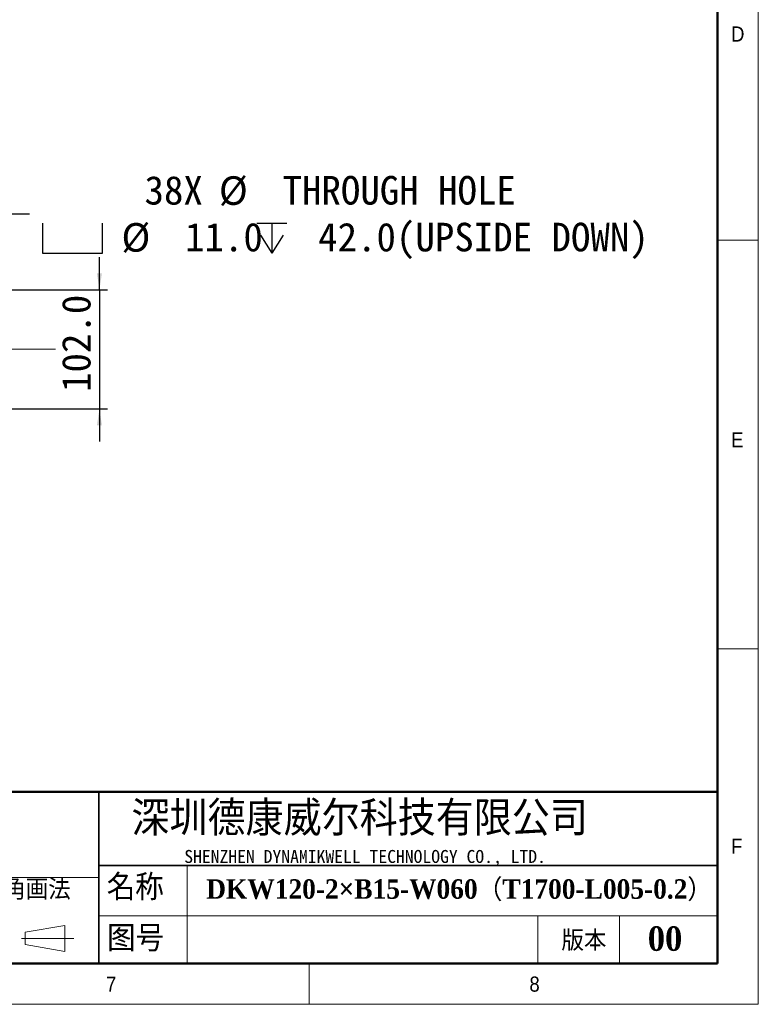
# Model space of a CAD drawing. Header units: millimetres. Extents: x 35 to 2905, y 35 to 2044.
# Tile 7 of 14: x 2272 to 2905, y 35 to 878. Entities that reach past the tile are written whole.
import ezdxf

# ---------------------------------------------------------------- set-up
doc = ezdxf.new("R2010")
doc.units = ezdxf.units.MM
doc.header["$LTSCALE"] = 7
doc.linetypes.add('CENTERX2', pattern=[20.32, 12.7, -2.54, 2.54, -2.54])
doc.layers.add('DIMNS', color=7, linetype='Continuous')
doc.layers.add('黑色实线', color=7, linetype='Continuous')
doc.styles.add('SLDTEXTSTYLE1', font='Gothic.ttf', dxfattribs={"width": 0.913})
doc.styles.add('SLDTEXTSTYLE2', font='timesbd.ttf', dxfattribs={"width": 0.933})
doc.styles.add('SLDTEXTSTYLE4', font='txt', dxfattribs={"bigfont": 'bigfont'})
doc.styles.add('SLDTEXTSTYLE5', font='txt', dxfattribs={"bigfont": 'bigfont'})
doc.styles.add('SLDTEXTSTYLE6', font='txt')
doc.styles.add('SLDTEXTSTYLE7', font='timesbd.ttf', dxfattribs={"width": 0.933, "bigfont": 'bigfont'})
doc.styles.add('SLDTEXTSTYLE8', font='txt')
doc.dimstyles.new('SLDDIMSTYLE0', dxfattribs={"dimtxt": 24.5, "dimasz": 14, "dimexe": 0, "dimexo": 0.0625, "dimgap": 6.125, "dimtad": 2, "dimdec": 1, "dimrnd": 1e-09, "dimzin": 4, "dimdsep": 46, "dimtxsty": 'SLDTEXTSTYLE8', "dimsah": 1, "dimcen": 0.09, "dimadec": 0, "dimazin": 1, "dimtfac": 1, "dimtdec": 1, "dimtmove": 0, "dimatfit": 0, "dimfxl": 0, "dimfrac": 2, "dimtolj": 1, "dimtzin": 12, "dimarcsym": 0})
doc.dimstyles.new('SLDDIMSTYLE4', dxfattribs={"dimtxt": 24.5, "dimasz": 14, "dimexe": 0, "dimexo": 0.0625, "dimgap": 6.125, "dimtad": 0, "dimtih": 1, "dimtoh": 1, "dimdec": 1, "dimrnd": 1e-09, "dimzin": 4, "dimdsep": 46, "dimtxsty": 'SLDTEXTSTYLE8', "dimsah": 1, "dimcen": 0, "dimadec": 0, "dimazin": 1, "dimtfac": 1, "dimtdec": 1, "dimtofl": 0, "dimtmove": 0, "dimatfit": 3, "dimfxl": 0, "dimfrac": 2, "dimtolj": 1, "dimtzin": 12, "dimarcsym": 0})

# ---------------------------------------------------------------- blocks, each defined once
blk = doc.blocks.new('SW_SYMBOL_HOLE_SPOT')
at = {"layer": '黑色实线', "color": 0}
for p, q in [((0, 6125), (0, 525)), ((11200, 525), (11200, 6125)), ((0, 525), (11200, 525))]:
    blk.add_line(p, q, dxfattribs=at)
blk = doc.blocks.new('SW_SYMBOL_HOLE_DEPTH')
at = {"layer": '黑色实线', "color": 0}
for p, q in [((0, 6125), (5600, 6125)), ((2800, 6125), (2800, 525)), ((700, 3885), (2800, 525)), ((4900, 3885), (2800, 525))]:
    blk.add_line(p, q, dxfattribs=at)
blk = doc.blocks.new('_D_28')
at = {"layer": '黑色实线'}
for p, q in [((2221.98, 649.85), (2257.9, 712.07)), ((2257.9, 712.07), (2280.34, 712.07))]:
    blk.add_line(p, q, dxfattribs=at)
blk.add_solid([(2221.98, 649.85), (2230.79, 660.93), (2227.16, 663.03)], dxfattribs=at)
at = {"layer": '黑色实线', "xscale": 0.004592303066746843, "yscale": 0.004592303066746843, "zscale": 0.004592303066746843}
for name, p in [('SW_SYMBOL_HOLE_SPOT', (2291.45, 675.81)), ('SW_SYMBOL_HOLE_DEPTH', (2475.24, 675.81))]:
    blk.add_blockref(name, p, dxfattribs=at)
at = {"layer": '黑色实线', "char_height": 24.5, "attachment_point": 1, "style": 'SLDTEXTSTYLE8'}
for s, insert in [('38X ', (2378.97, 744.46)), ('%%c', (2442.73, 744.22)), (' THROUGH HOLE', (2480.59, 744.46)), ('%%c', (2359.19, 704.13)), (' 11.0 ', (2397.05, 704.37)), (' 42.0(UPSIDE DOWN)', (2511.1, 704.37))]:
    blk.add_mtext(s, dxfattribs=dict(at, insert=insert))
blk = doc.blocks.new('_D_29')
at = {"layer": '黑色实线'}
for p, q in [((2340.33, 647), (2340.33, 675)), ((1957.06, 647), (2347.33, 647)), ((2340.33, 647), (2340.33, 545)), ((1957.06, 545), (2347.33, 545)), ((2340.33, 545), (2340.33, 517))]:
    blk.add_line(p, q, dxfattribs=at)
for points in [[(2340.33, 647), (2342.43, 661), (2338.23, 661)], [(2340.33, 545), (2338.23, 531), (2342.43, 531)]]:
    blk.add_solid(points, dxfattribs=at)
at = {"layer": '黑色实线', "insert": (2308.18, 559.45), "char_height": 24.5, "attachment_point": 1, "rotation": 90, "style": 'SLDTEXTSTYLE8'}
blk.add_mtext('102.0', dxfattribs=at)

msp = doc.modelspace()

# ---------------------------------------------------------------- linework, layer by layer
at = {"color": 7, "linetype": 'Continuous', "lineweight": 18}
for p, q in [((2905, 35), (2905, 2044)), ((2870, 2009), (2870, 70)), ((2870, 689.5), (2905, 689.5)), ((2870, 339.5), (2905, 339.5)), ((2415.6473812, 154), (2415.6473812, 70)), ((1926.2913786, 143.5), (2339.7556851, 143.5)), ((2339.7556851, 110.8803834), (2870, 110.8803834)), ((2716, 110.8803834), (2716, 70)), ((2786, 110.8803834), (2786, 70)), ((2276.6682633, 96.7312329), (2310.6563282, 102.6107947)), ((2310.6563282, 102.6107947), (2310.6563282, 80.2227947)), ((2276.6682633, 86.2312329), (2276.6682633, 96.7312329)), ((2273.6351967, 91.4812329), (2318.3628673, 91.4812329)), ((2276.6682633, 86.2312329), (2310.6563282, 80.2227947)), ((70, 70), (2870, 70)), ((861, 70), (2870, 70)), ((2520, 70), (2520, 35)), ((35, 35), (2905, 35))]:
    msp.add_line(p, q, dxfattribs=at)
at = {"color": 7, "linetype": 'Continuous', "lineweight": 50}
for p, q in [((2870, 2009), (2870, 70)), ((2870, 217), (1281, 217)), ((70, 70), (2870, 70))]:
    msp.add_line(p, q, dxfattribs=at)
at = {"color": 7, "linetype": 'Continuous', "lineweight": 35}
for p, q in [((2339.7556851, 217), (2339.7556851, 70)), ((2339.7556851, 154), (2870, 154))]:
    msp.add_line(p, q, dxfattribs=at)
at = {"layer": '黑色实线', "linetype": 'CENTERX2', "lineweight": 18}
msp.add_line((2302.7751593, 595.9965169), (141.8751593, 595.9965169), dxfattribs=at)

# ---------------------------------------------------------------- texts
at = {"color": 7, "linetype": 'Continuous', "lineweight": 0}
for s, insert, char_height, attachment_point, style in [('D', (2881.6666667, 872.5241462), 12.9645833, 1, 'SLDTEXTSTYLE1'), ('E', (2881.6666667, 524.9218569), 12.9645833, 1, 'SLDTEXTSTYLE1'), ('深圳德康威尔科技有限公司', (2367.7808657, 209.0727944), 29.633333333, 1, 'SLDTEXTSTYLE5'), ('F', (2881.6666667, 176.9545867), 12.9645833, 1, 'SLDTEXTSTYLE1'), ('SHENZHEN DYNAMIKWELL TECHNOLOGY CO., LTD.', (2413.0244772, 167.1776031), 11.1125, 1, 'SLDTEXTSTYLE6'), ('名称', (2346.5643932, 146.3380774), 22.225, 1, 'SLDTEXTSTYLE4'), ('DKW120-2×B15-W060（T1700-L005-0.2）', (2431.8383923, 142.0912778), 16.66875, 1, 'SLDTEXTSTYLE7'), ('图号', (2346.8627796, 102.5238769), 22.225, 1, 'SLDTEXTSTYLE4'), ('00', (2825.0575984, 101.802765), 21, 2, 'SLDTEXTSTYLE2'), ('版本', (2736.2958947, 98.3145377), 17.5, 1, 'SLDTEXTSTYLE4'), ('7', (2346.0197074, 58.7778943), 12.9645833, 1, 'SLDTEXTSTYLE1'), ('8', (2708.8414871, 58.7778943), 12.9645833, 1, 'SLDTEXTSTYLE1')]:
    msp.add_mtext(s, dxfattribs=dict(at, insert=insert, char_height=char_height, attachment_point=attachment_point, style=style))
at = {"layer": 'DIMNS', "color": 7, "insert": (2219.4234672, 142.1287382), "char_height": 17.5, "attachment_point": 1, "style": 'SLDTEXTSTYLE4'}
msp.add_mtext('第三角画法', dxfattribs=at)

# ---------------------------------------------------------------- dimensions: what is measured, and where the dimension line sits
at = {"layer": '黑色实线'}
dim = msp.add_diameter_dim_2p(p1=(2218.6751593, 644.1386331), p2=(2221.9751593, 649.8544008), text='38X %%c THROUGH HOLE\\P{\\fGDT;v}%%c <> {\\fGDT;x} 42.0(UPSIDE DOWN)\\P', dimstyle='SLDDIMSTYLE4', dxfattribs=at)
dim.commit()
dim.dimension.update_dxf_attribs({"geometry": '_D_28', "text_midpoint": (2555.3396477, 712.0731734), "dimtype": 163})
dim = msp.add_linear_dim(base=(2340.3251593, 544.9965169), p1=(1948.1651593, 646.9965169), p2=(1948.1651593, 544.9965169), angle=90, dimstyle='SLDDIMSTYLE0', dxfattribs=at)
dim.commit()
dim.dimension.update_dxf_attribs({"geometry": '_D_29', "text_midpoint": (2340.3251593, 598.4751411), "dimtype": 160})

doc.saveas('drawing.dxf')
